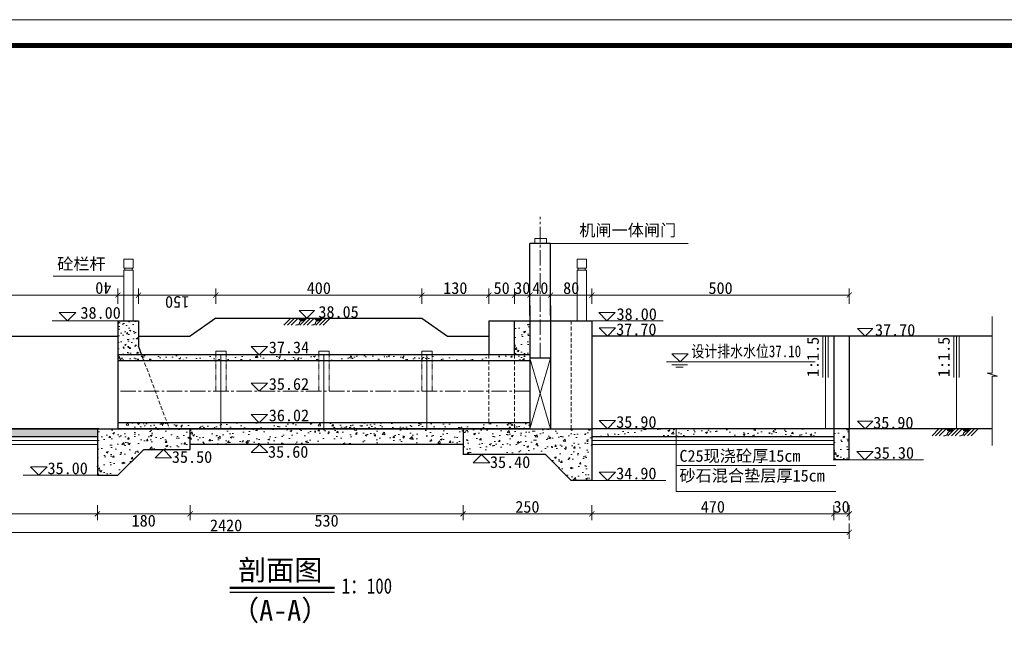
# Model space of a CAD drawing. Extents: x -27255 to 1448651, y 31034 to 8081248.
# Tile 110 of 198: x 584847 to 585038, y 3860577 to 3860696. Entities that reach past the tile are written whole.
import ezdxf
from ezdxf.enums import TextEntityAlignment as Align

# ---------------------------------------------------------------- set-up
doc = ezdxf.new("R2010")
doc.units = 0
for name, pattern in [('CENTER2', [1.125, 0.75, -0.125, 0.125, -0.125]), ('HIDDEN', [0.375, 0.25, -0.125]), ('HIDDEN2', [0.1875, 0.125, -0.0625])]:
    doc.linetypes.add(name, pattern=pattern)
doc.layers.get('0').update_dxf_attribs({"linetype": 'CONTINUOUS'})
for name, color, linetype, lineweight in [('0.09折线', 6, 'CONTINUOUS', 9), ('0.09标注线', 3, 'CONTINUOUS', 9), ('0.13填充', 8, 'CONTINUOUS', 9), ('0.13文字', 3, 'CONTINUOUS', 13), ('0.15虚线', 1, 'HIDDEN2', 15), ('0.30粗线', 7, 'CONTINUOUS', 30), ('0.30粗蓝', 4, 'CONTINUOUS', 30), ('图框', 7, 'CONTINUOUS', 20), ('地涵轮廓线', 130, 'CONTINUOUS', 35), ('细实线', 3, 'CONTINUOUS', 20), ('虚线', 251, 'HIDDEN', 15)]:
    doc.layers.add(name, color=color, linetype=linetype, lineweight=lineweight)
doc.styles.add('-仿宋_GB2312', font='FangSong_GB2312.ttf')
doc.styles.get("Standard").update_dxf_attribs({"font": 'rs.shx', "bigfont": 'hztxt.shx'})
doc.dimstyles.get("Standard").update_dxf_attribs({"dimtxt": 0.18, "dimasz": 0.18, "dimexe": 0.18, "dimexo": 0.0625, "dimgap": 0.09, "dimtad": 0, "dimtih": 1, "dimtoh": 1, "dimdec": 4, "dimzin": 0, "dimdsep": 46, "dimtxsty": 'Standard', "dimcen": 0.09, "dimadec": 0, "dimazin": 0, "dimtfac": 1, "dimtdec": 4, "dimtofl": 0, "dimtmove": 0, "dimatfit": 3, "dimfxl": 1, "dimtolj": 1, "dimtzin": 0, "dimarcsym": 0})
pattern_1 = [(50, (548080.377, 3872836.7463), (3.64369338, -0.3187817), [0.381, -4.191]), (355, (548080.377, 3872836.7463), (-0.70485652, 3.82113286), [0.3048, -3.3528]), (100.451, (548080.6807, 3872836.7198), (2.93885003, 3.50233376), [0.3238, -3.5618]), (46.1842, (548080.377, 3872837.7623), (5.4215808, -0.84084656), [0.5715, -6.2865]), (96.6356, (548080.829, 3872837.692), (4.7480847, 4.9485111), [0.4857, -5.3427]), (351.184, (548080.377, 3872837.7623), (4.7480921, 4.94850236), [0.4572, -5.0292]), (21, (548080.885, 3872837.5083), (3.0322976, -2.04531037), [0.381, -4.191]), (326, (548080.885, 3872837.5083), (1.23604057, 3.68375932), [0.3048, -3.3528]), (71.4514, (548081.1378, 3872837.338), (4.2683298, 1.63845715), [0.3238, -3.5618]), (37.5, (548080.3771, 3872836.7463), (0.061772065, 1.691100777), [0, -3.31216, 0, -3.4036, 0, -3.3655]), (7.5, (548080.377, 3872836.7463), (1.33639325, 2.0036115), [0, -1.94056, 0, -3.23596, 0, -1.2827]), (327.5, (548079.2442, 3872836.7463), (2.711811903, -0.11457488), [0, -1.27, 0, -3.9624, 0, -5.2578]), (317.5, (548078.7362, 3872836.7463), (2.96258363, 0.50852982), [0, -1.651, 0, -2.63144, 0, -3.7338])]
pattern_2 = [(50, (548061.377, 3872836.7463), (3.64369338, -0.3187817), [0.381, -4.191]), (355, (548061.377, 3872836.7463), (-0.70485652, 3.82113286), [0.3048, -3.3528]), (100.451, (548061.6807, 3872836.7198), (2.93885003, 3.50233376), [0.3238, -3.5618]), (46.1842, (548061.377, 3872837.7623), (5.4215808, -0.84084656), [0.5715, -6.2865]), (96.6356, (548061.829, 3872837.692), (4.7480847, 4.9485111), [0.4857, -5.3427]), (351.184, (548061.377, 3872837.7623), (4.7480921, 4.94850236), [0.4572, -5.0292]), (21, (548061.885, 3872837.5083), (3.0322976, -2.04531037), [0.381, -4.191]), (326, (548061.885, 3872837.5083), (1.23604057, 3.68375932), [0.3048, -3.3528]), (71.4514, (548062.1378, 3872837.338), (4.2683298, 1.63845715), [0.3238, -3.5618]), (37.5, (548061.3771, 3872836.7463), (0.061772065, 1.691100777), [0, -3.31216, 0, -3.4036, 0, -3.3655]), (7.5, (548061.377, 3872836.7463), (1.33639325, 2.0036115), [0, -1.94056, 0, -3.23596, 0, -1.2827]), (327.5, (548060.2442, 3872836.7463), (2.711811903, -0.11457488), [0, -1.27, 0, -3.9624, 0, -5.2578]), (317.5, (548059.7362, 3872836.7463), (2.96258363, 0.50852982), [0, -1.651, 0, -2.63144, 0, -3.7338])]
pattern_3 = [(50, (584942.1787, 3860616.8444), (2.73277, -0.2391), [0.28575, -3.14325]), (355, (584942.1787, 3860616.8444), (-0.52864, 2.86585), [0.2286, -2.5146]), (100.45, (584942.4064, 3860616.8245), (2.20414, 2.62675), [0.24285, -2.67135]), (46.184, (584942.1787, 3860617.6064), (4.0662, -0.6306), [0.4286, -4.7149]), (96.636, (584942.5175, 3860617.554), (3.5611, 3.7114), [0.3643, -4.007]), (351.184, (584942.1787, 3860617.6064), (3.5611, 3.7114), [0.3429, -3.7719]), (21, (584942.5597, 3860617.416), (2.27422, -1.534), [0.28575, -3.14325]), (326, (584942.5597, 3860617.416), (0.92703, 2.7628), [0.2286, -2.5146]), (71.451, (584942.7492, 3860617.288), (3.20125, 1.22884), [0.24285, -2.67135]), (37.5, (584942.1787, 3860616.8444), (0.04633, 1.268326), [0, -2.48412, 0, -2.5527, 0, -2.52413]), (7.5, (584942.1787, 3860616.8444), (1.0023, 1.50271), [0, -1.45542, 0, -2.42697, 0, -0.96203]), (327.5, (584941.329, 3860616.8444), (2.03386, -0.08593), [0, -0.9525, 0, -2.9718, 0, -3.94335]), (317.5, (584940.948, 3860616.8444), (2.22194, 0.3814), [0, -1.23825, 0, -1.97358, 0, -2.80035])]

# ---------------------------------------------------------------- blocks, each defined once
blk = doc.blocks.new('_ARCHTICK')
at = {"color": 0, "linetype": 'ByBlock', "const_width": 0.15}
blk.add_lwpolyline([(-0.5, -0.5), (0.5, 0.5)], dxfattribs=at)
blk = doc.blocks.new('d4trtg')
at = {"lineweight": 0}
blk.add_line((653868.4, 3902577.3), (658071.2, 3902577.3), dxfattribs=at)
at = {"lineweight": 0, "const_width": 10}
blk.add_lwpolyline([(654118.6, 3902527.3), (658021.2, 3902527.3), (658021.2, 3899655.4), (654118.6, 3899655.4)], close=True, dxfattribs=at)

msp = doc.modelspace()

# ---------------------------------------------------------------- hatches: boundary and pattern name
at = {"layer": '0.13填充'}
h = msp.add_hatch(dxfattribs=at)
h.set_pattern_fill('AR-CONC', color=256, scale=0.015, style=0)
h.set_pattern_definition([(50, (584866.1838, 3860629.6443), (2.73277, -0.2391), [0.28575, -3.14325]), (355, (584866.1838, 3860629.6443), (-0.5286, 2.86585), [0.2286, -2.5146]), (100.45, (584866.4116, 3860629.6243), (2.2041, 2.62675), [0.24285, -2.67135]), (46.184, (584866.184, 3860630.4063), (4.0662, -0.6306), [0.4286, -4.7149]), (96.636, (584866.5227, 3860630.3537), (3.561, 3.7114), [0.3643, -4.007]), (351.184, (584866.184, 3860630.4063), (3.561, 3.7114), [0.3429, -3.7719]), (21, (584866.5648, 3860630.2158), (2.2742, -1.534), [0.28575, -3.14325]), (326, (584866.5648, 3860630.2158), (0.927, 2.7628), [0.2286, -2.5146]), (71.45, (584866.7544, 3860630.088), (3.20125, 1.22884), [0.24285, -2.67135]), (37.5, (584866.1838, 3860629.6443), (0.04633, 1.26833), [0, -2.48412, 0, -2.5527, 0, -2.52413]), (7.5, (584866.1838, 3860629.6443), (1.0023, 1.5027), [0, -1.45542, 0, -2.42697, 0, -0.96203]), (327.5, (584865.3342, 3860629.6443), (2.03386, -0.08593), [0, -0.9525, 0, -2.9718, 0, -3.94335]), (317.5, (584864.9532, 3860629.6443), (2.22194, 0.3814), [0, -1.23825, 0, -1.97358, 0, -2.80035])])
h.paths.add_polyline_path([(584870.18383, 3860637.64427), (584866.18383, 3860637.64427), (584866.18383, 3860629.84427), (584870.18383, 3860629.84427)])
h = msp.add_hatch(color=256, dxfattribs=at)
edge = h.paths.add_edge_path()
edge.add_ellipse((584901.86396, 3860638.28215), major_axis=(0, -0.73068), ratio=0.964264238, start_angle=280.8772955, end_angle=439.1227045)
edge.add_line((584902.55587, 3860638.14427), (584901.17205, 3860638.14427))
h = msp.add_hatch(color=256, dxfattribs=at)
edge = h.paths.add_edge_path()
edge.add_ellipse((584904.96309, 3860638.28215), major_axis=(0, -0.73068), ratio=0.964264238, start_angle=280.8772955, end_angle=439.1227045)
edge.add_line((584905.65501, 3860638.14427), (584904.27118, 3860638.14427))
h = msp.add_hatch(dxfattribs=at)
h.set_pattern_fill('AR-CONC', color=256, scale=0.02, style=0)
h.set_pattern_definition(pattern_1)
h.paths.add_polyline_path([(584886.48383, 3860629.84427), (584886.48383, 3860630.84427), (584866.48383, 3860630.84427), (584866.48383, 3860629.84427)])
h = msp.add_hatch(dxfattribs=at)
h.set_pattern_fill('AR-CONC', color=256, scale=0.02, style=0)
h.set_pattern_definition(pattern_1)
h.paths.add_polyline_path([(584886.48383, 3860630.84427), (584886.48383, 3860629.84427), (584906.48383, 3860629.84427), (584906.48383, 3860630.84427)])
h = msp.add_hatch(dxfattribs=at)
h.set_pattern_fill('AR-CONC', color=256, scale=0.02, style=0)
h.set_pattern_definition(pattern_2)
h.paths.add_polyline_path([(584927.48383, 3860629.84427), (584927.48383, 3860630.84427), (584907.48383, 3860630.84427), (584907.48383, 3860629.84427)])
h = msp.add_hatch(dxfattribs=at)
h.set_pattern_fill('AR-CONC', color=256, scale=0.02, style=0)
h.set_pattern_definition(pattern_2)
h.paths.add_polyline_path([(584942.47867, 3860629.84427), (584942.47867, 3860630.84427), (584927.48383, 3860630.84427), (584927.48383, 3860629.84427)])
h = msp.add_hatch(dxfattribs=at)
h.set_pattern_fill('AR-CONC', color=256, scale=0.015, style=0)
h.set_pattern_definition(pattern_3)
h.paths.add_polyline_path([(584946.18372, 3860630.84427), (584942.17867, 3860630.84427), (584942.17867, 3860629.84427), (584946.18372, 3860629.84427)])
h = msp.add_hatch(dxfattribs=at)
h.set_pattern_fill('AR-CONC', color=256, scale=0.02, style=0)
h.set_pattern_definition(pattern_1)
h.paths.add_polyline_path([(584886.48383, 3860616.84446), (584886.48383, 3860617.84427), (584866.48383, 3860617.84427), (584866.48383, 3860616.84428)])
h = msp.add_hatch(dxfattribs=at)
h.set_pattern_fill('AR-CONC', color=256, scale=0.02, style=0)
h.set_pattern_definition(pattern_1)
h.paths.add_polyline_path([(584886.48383, 3860617.84427), (584886.48383, 3860616.84446), (584896.73428, 3860616.84454), (584896.73428, 3860616.8442), (584906.48383, 3860616.84423), (584906.48383, 3860617.84427)])
h = msp.add_hatch(dxfattribs=at)
h.set_pattern_fill('AR-CONC', color=256, scale=0.015, style=0)
h.set_pattern_definition([(50, (601598.0236, 3883712.308), (2.73277003, -0.23908628), [0.28575, -3.14325]), (355, (601598.0236, 3883712.308), (-0.5286424, 2.86584964), [0.2286, -2.5146]), (100.451, (601598.2513, 3883712.288), (2.20413752, 2.62675032), [0.24285, -2.67135]), (46.1842, (601598.0236, 3883713.07), (4.0661856, -0.6306349), [0.428625, -4.714875]), (96.6356, (601598.3624, 3883713.0173), (3.5610635, 3.71138334), [0.364275, -4.007025]), (351.184, (601598.0236, 3883713.07), (3.5610691, 3.71137677), [0.3429, -3.7719]), (21, (601598.4046, 3883712.8794), (2.2742232, -1.53398278), [0.28575, -3.14325]), (326, (601598.4046, 3883712.8794), (0.92703043, 2.7628195), [0.2286, -2.5146]), (71.4514, (601598.594, 3883712.7516), (3.20124736, 1.22884287), [0.24285, -2.67135]), (37.5, (601598.0236, 3883712.3079), (0.04632905, 1.268325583), [0, -2.48412, 0, -2.5527, 0, -2.524125]), (7.5, (601598.0236, 3883712.3079), (1.00229494, 1.50270862), [0, -1.45542, 0, -2.42697, 0, -0.962025]), (327.5, (601597.174, 3883712.3079), (2.033858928, -0.08593116), [0, -0.9525, 0, -2.9718, 0, -3.94335]), (317.5, (601596.793, 3883712.3079), (2.22193772, 0.38139737), [0, -1.23825, 0, -1.97358, 0, -2.80035])])
h.paths.add_polyline_path([(584927.48383, 3860616.84438), (584927.48383, 3860617.84427), (584907.48383, 3860617.84427), (584907.48383, 3860616.84431)])
h = msp.add_hatch(dxfattribs=at)
h.set_pattern_fill('AR-CONC', color=256, scale=0.02, style=0)
h.set_pattern_definition(pattern_2)
h.paths.add_polyline_path([(584927.48383, 3860617.84427), (584927.48383, 3860616.84438), (584942.47867, 3860616.84444), (584942.47867, 3860617.84427)])
h = msp.add_hatch(dxfattribs=at)
h.set_pattern_fill('AR-CONC', color=256, scale=0.015, style=0)
h.set_pattern_definition(pattern_3)
h.paths.add_polyline_path([(584942.17867, 3860617.84427), (584942.17867, 3860616.64471), (584946.18372, 3860616.64472), (584946.18372, 3860617.84427)])
h = msp.add_hatch(color=256, dxfattribs=at)
edge = h.paths.add_edge_path()
edge.add_ellipse((585027.68468, 3860616.78215), major_axis=(0, -0.73068), ratio=0.964264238, start_angle=280.8772955, end_angle=439.1227045)
edge.add_line((585028.37659, 3860616.64427), (585026.99277, 3860616.64427))
h = msp.add_hatch(color=256, dxfattribs=at)
edge = h.paths.add_edge_path()
edge.add_ellipse((585030.78382, 3860616.78215), major_axis=(0, -0.73068), ratio=0.964264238, start_angle=280.8772955, end_angle=439.1227045)
edge.add_line((585031.47573, 3860616.64427), (585030.0919, 3860616.64427))
at = {"layer": '0.13文字', "lineweight": 13}
h = msp.add_hatch(dxfattribs=at)
h.set_pattern_fill('AR-CONC', color=256, scale=0.02, style=0)
h.set_pattern_definition([(50, (584943.1837, 3860631.0443), (3.6437, -0.3188), [0.381, -4.191]), (355, (584943.1837, 3860631.0443), (-0.7049, 3.8211), [0.3048, -3.3528]), (100.45, (584943.4874, 3860631.0177), (2.9389, 3.5023), [0.3238, -3.5618]), (46.184, (584943.1837, 3860632.0603), (5.4216, -0.841), [0.5715, -6.2865]), (96.64, (584943.6355, 3860631.99), (4.748, 4.9485), [0.4857, -5.3427]), (351.18, (584943.1837, 3860632.06), (4.748, 4.9485), [0.4572, -5.0292]), (21, (584943.6917, 3860631.8063), (3.0323, -2.0453), [0.381, -4.191]), (326, (584943.6917, 3860631.8063), (1.236, 3.6838), [0.3048, -3.3528]), (71.45, (584943.9444, 3860631.6358), (4.2683, 1.6385), [0.3238, -3.5618]), (37.5, (584943.1837, 3860631.0443), (0.06177, 1.6911), [0, -3.31216, 0, -3.4036, 0, -3.3655]), (7.5, (584943.1837, 3860631.0443), (1.3364, 2.0036), [0, -1.94056, 0, -3.23596, 0, -1.2827]), (327.5, (584942.0509, 3860631.0443), (2.71181, -0.11457), [0, -1.27, 0, -3.9624, 0, -5.2578]), (317.5, (584941.5429, 3860631.0443), (2.9626, 0.5085), [0, -1.651, 0, -2.63144, 0, -3.7338])])
h.paths.add_polyline_path([(584943.18372, 3860637.64427), (584943.18372, 3860631.04427), (584946.18372, 3860631.04427), (584946.18372, 3860637.64427)])
h = msp.add_hatch(dxfattribs=at)
h.set_pattern_fill('AR-CONC', color=256, scale=0.02, style=0)
h.set_pattern_definition([(50, (584766.1837, 3860610.6443), (3.64369, -0.31878), [0.381, -4.191]), (355, (584766.1837, 3860610.6443), (-0.70486, 3.82113), [0.3048, -3.3528]), (100.451, (584766.4874, 3860610.6177), (2.93885, 3.50233), [0.3238, -3.5618]), (46.184, (584766.1837, 3860611.6603), (5.42158, -0.84085), [0.5715, -6.2865]), (96.6356, (584766.6355, 3860611.59), (4.74808, 4.9485), [0.4857, -5.3427]), (351.184, (584766.1837, 3860611.66), (4.7481, 4.9485), [0.4572, -5.0292]), (21, (584766.6917, 3860611.4063), (3.0323, -2.04531), [0.381, -4.191]), (326, (584766.6917, 3860611.4063), (1.23604, 3.68376), [0.3048, -3.3528]), (71.4514, (584766.9444, 3860611.2358), (4.26833, 1.63846), [0.3238, -3.5618]), (37.5, (584766.1837, 3860610.6443), (0.061772, 1.6911), [0, -3.31216, 0, -3.4036, 0, -3.3655]), (7.5, (584766.1837, 3860610.6443), (1.336393, 2.00361), [0, -1.94056, 0, -3.23596, 0, -1.2827]), (327.5, (584765.0509, 3860610.6443), (2.711812, -0.114575), [0, -1.27, 0, -3.9624, 0, -5.2578]), (317.5, (584764.5429, 3860610.6443), (2.962584, 0.50853), [0, -1.651, 0, -2.63144, 0, -3.7338])])
h.paths.add_polyline_path([(584862.18383, 3860616.64427), (584832.98372, 3860616.64427), (584829.97012, 3860616.64427), (584829.97012, 3860615.14427), (584862.18383, 3860615.14427)])
h.paths.add_polyline_path([(584828.97012, 3860616.64427), (584821.18383, 3860616.64427), (584821.18383, 3860615.14427), (584828.97012, 3860615.14427)])
h.paths.add_polyline_path([(584816.18383, 3860616.64427), (584809.97012, 3860616.64427), (584809.97012, 3860615.14427), (584816.18383, 3860615.14427)])
h.paths.add_polyline_path([(584808.97012, 3860616.64427), (584799.98345, 3860616.64427), (584799.98345, 3860615.14427), (584808.97012, 3860615.14427)])
h.paths.add_polyline_path([(584798.98345, 3860616.64427), (584771.51522, 3860616.64427), (584771.51522, 3860615.14427), (584798.98345, 3860615.14427)])
h.paths.add_polyline_path([(584771.51522, 3860616.64427), (584769.18372, 3860616.64427), (584769.18372, 3860615.14427), (584771.51522, 3860615.14427)])
h.paths.add_polyline_path([(584769.18372, 3860616.64427), (584766.18372, 3860616.64427), (584766.18372, 3860610.64427), (584769.18372, 3860610.64427)])
h = msp.add_hatch(dxfattribs=at)
h.set_pattern_fill('AR-CONC', color=256, scale=0.02, style=0)
h.set_pattern_definition([(50, (584862.1838, 3860607.6443), (3.6437, -0.3188), [0.381, -4.191]), (355, (584862.184, 3860607.6443), (-0.70486, 3.8211), [0.3048, -3.3528]), (100.45, (584862.4875, 3860607.6177), (2.93885, 3.50233), [0.3238, -3.5618]), (46.184, (584862.184, 3860608.6603), (5.4216, -0.8408), [0.5715, -6.2865]), (96.636, (584862.6356, 3860608.59), (4.7481, 4.9485), [0.4857, -5.3427]), (351.184, (584862.184, 3860608.66), (4.7481, 4.9485), [0.4572, -5.0292]), (21, (584862.6918, 3860608.4063), (3.0323, -2.0453), [0.381, -4.191]), (326, (584862.692, 3860608.4063), (1.23604, 3.68376), [0.3048, -3.3528]), (71.451, (584862.9445, 3860608.2358), (4.2683, 1.63846), [0.3238, -3.5618]), (37.5, (584862.1838, 3860607.6443), (0.06177, 1.6911), [0, -3.31216, 0, -3.4036, 0, -3.3655]), (7.5, (584862.1838, 3860607.6443), (1.3364, 2.00361), [0, -1.94056, 0, -3.23596, 0, -1.2827]), (327.5, (584861.051, 3860607.6443), (2.71181, -0.114575), [0, -1.27, 0, -3.9624, 0, -5.2578]), (317.5, (584860.543, 3860607.6443), (2.96258, 0.50853), [0, -1.651, 0, -2.63144, 0, -3.7338])])
h.paths.add_polyline_path([(584862.18383, 3860616.64427), (584862.18383, 3860607.64427), (584866.18383, 3860607.64427), (584871.18383, 3860612.64427), (584875.00602, 3860612.64427), (584875.00606, 3860612.6443), (584875.00609, 3860612.64427), (584880.18383, 3860612.64427), (584880.18383, 3860616.64427)])
h = msp.add_hatch(dxfattribs=at)
h.set_pattern_fill('AR-CONC', color=256, scale=0.02, style=0)
h.set_pattern_definition([(50, (584880.1838, 3860614.6445), (3.6437, -0.31878), [0.381, -4.191]), (355, (584880.184, 3860614.6445), (-0.70486, 3.82113), [0.3048, -3.3528]), (100.451, (584880.4875, 3860614.618), (2.93885, 3.50233), [0.3238, -3.5618]), (46.184, (584880.184, 3860615.6605), (5.42158, -0.84085), [0.5715, -6.2865]), (96.636, (584880.6356, 3860615.5904), (4.7481, 4.9485), [0.4857, -5.3427]), (351.184, (584880.184, 3860615.6605), (4.7481, 4.9485), [0.4572, -5.0292]), (21, (584880.6918, 3860615.4065), (3.0323, -2.04531), [0.381, -4.191]), (326, (584880.692, 3860615.4065), (1.23604, 3.68376), [0.3048, -3.3528]), (71.4514, (584880.9445, 3860615.236), (4.26833, 1.63846), [0.3238, -3.5618]), (37.5, (584880.1838, 3860614.6445), (0.061772, 1.6911), [0, -3.31216, 0, -3.4036, 0, -3.3655]), (7.5, (584880.1838, 3860614.6445), (1.336393, 2.00361), [0, -1.94056, 0, -3.23596, 0, -1.2827]), (327.5, (584879.051, 3860614.6445), (2.711812, -0.114575), [0, -1.27, 0, -3.9624, 0, -5.2578]), (317.5, (584878.543, 3860614.6445), (2.96258, 0.50853), [0, -1.651, 0, -2.63144, 0, -3.7338])])
h.paths.add_polyline_path([(584880.18383, 3860616.64427), (584880.18383, 3860613.64448), (584893.67457, 3860613.64453), (584893.6746, 3860613.64457), (584893.67464, 3860613.64453), (584933.18374, 3860613.64468), (584933.1838, 3860616.64427)])
h = msp.add_hatch(dxfattribs=at)
h.set_pattern_fill('AR-CONC', color=256, scale=0.02, style=0)
h.set_pattern_definition([(50, (584926.1837, 3860611.6443), (3.6437, -0.31878), [0.381, -4.191]), (355, (584926.1837, 3860611.6443), (-0.70486, 3.82113), [0.3048, -3.3528]), (100.451, (584926.4874, 3860611.6177), (2.93885, 3.50233), [0.3238, -3.5618]), (46.184, (584926.1837, 3860612.6603), (5.4216, -0.84085), [0.5715, -6.2865]), (96.636, (584926.6355, 3860612.59), (4.7481, 4.9485), [0.4857, -5.3427]), (351.184, (584926.1837, 3860612.66), (4.7481, 4.9485), [0.4572, -5.0292]), (21, (584926.6917, 3860612.4063), (3.0323, -2.0453), [0.381, -4.191]), (326, (584926.6917, 3860612.4063), (1.23604, 3.68376), [0.3048, -3.3528]), (71.451, (584926.9444, 3860612.2358), (4.26833, 1.63846), [0.3238, -3.5618]), (37.5, (584926.1837, 3860611.6443), (0.06177, 1.6911), [0, -3.31216, 0, -3.4036, 0, -3.3655]), (7.5, (584926.1837, 3860611.6443), (1.33639, 2.00361), [0, -1.94056, 0, -3.23596, 0, -1.2827]), (327.5, (584925.0509, 3860611.6443), (2.71181, -0.114575), [0, -1.27, 0, -3.9624, 0, -5.2578]), (317.5, (584924.5429, 3860611.6443), (2.96258, 0.50853), [0, -1.651, 0, -2.63144, 0, -3.7338])])
h.paths.add_polyline_path([(584933.1838, 3860616.64427), (584933.18369, 3860611.64427), (584958.18372, 3860611.64427), (584958.18372, 3860616.64427)])
h = msp.add_hatch(dxfattribs=at)
h.set_pattern_fill('AR-CONC', color=256, scale=0.02, style=0)
h.set_pattern_definition([(50, (584926.1836, 3860610.6443), (3.64369, -0.31878), [0.381, -4.191]), (355, (584926.1836, 3860610.6443), (-0.70486, 3.82113), [0.3048, -3.3528]), (100.451, (584926.4872, 3860610.6177), (2.93885, 3.50233), [0.3238, -3.5618]), (46.184, (584926.1836, 3860611.6603), (5.42158, -0.84085), [0.5715, -6.2865]), (96.636, (584926.6354, 3860611.59), (4.7481, 4.9485), [0.4857, -5.3427]), (351.184, (584926.1836, 3860611.66), (4.7481, 4.9485), [0.4572, -5.0292]), (21, (584926.6916, 3860611.4063), (3.0323, -2.04531), [0.381, -4.191]), (326, (584926.6916, 3860611.4063), (1.23604, 3.68376), [0.3048, -3.3528]), (71.4514, (584926.9443, 3860611.2358), (4.26833, 1.63846), [0.3238, -3.5618]), (37.5, (584926.1836, 3860610.6443), (0.061772, 1.6911), [0, -3.31216, 0, -3.4036, 0, -3.3655]), (7.5, (584926.1836, 3860610.6443), (1.336393, 2.00361), [0, -1.94056, 0, -3.23596, 0, -1.2827]), (327.5, (584925.0508, 3860610.6443), (2.711812, -0.114575), [0, -1.27, 0, -3.9624, 0, -5.2578]), (317.5, (584924.5428, 3860610.6443), (2.962584, 0.50853), [0, -1.651, 0, -2.63144, 0, -3.7338])])
h.paths.add_polyline_path([(584972.9836, 3860616.64427), (584969.97, 3860616.64427), (584969.97, 3860615.14427), (585002.18372, 3860615.14427), (585002.18372, 3860616.64427)])
h.paths.add_polyline_path([(584968.97, 3860615.14427), (584968.97, 3860616.64427), (584959.97, 3860616.64427), (584959.97, 3860615.14427)])
h = msp.add_hatch(dxfattribs=at)
h.set_pattern_fill('AR-CONC', color=256, scale=0.02, style=0)
h.set_pattern_definition([(50, (585005.1837, 3860610.6443), (3.6437, -0.3188), [0.381, -4.191]), (355, (585005.1837, 3860610.6443), (-0.7049, 3.8211), [0.3048, -3.3528]), (100.45, (585005.4874, 3860610.6177), (2.9389, 3.5023), [0.3238, -3.5618]), (46.18, (585005.1837, 3860611.6603), (5.4216, -0.841), [0.5715, -6.2865]), (96.64, (585005.6355, 3860611.59), (4.748, 4.9485), [0.4857, -5.3427]), (351.18, (585005.1837, 3860611.66), (4.748, 4.9485), [0.4572, -5.0292]), (21, (585005.6917, 3860611.4063), (3.0323, -2.0453), [0.381, -4.191]), (326, (585005.6917, 3860611.4063), (1.236, 3.6838), [0.3048, -3.3528]), (71.45, (585005.9444, 3860611.2358), (4.2683, 1.6385), [0.3238, -3.5618]), (37.5, (585005.1837, 3860610.6443), (0.06177, 1.6911), [0, -3.31216, 0, -3.4036, 0, -3.3655]), (7.5, (585005.1837, 3860610.6443), (1.3364, 2.0036), [0, -1.94056, 0, -3.23596, 0, -1.2827]), (327.5, (585004.0509, 3860610.6443), (2.7118, -0.11457), [0, -1.27, 0, -3.9624, 0, -5.2578]), (317.5, (585003.5429, 3860610.6443), (2.9626, 0.5085), [0, -1.651, 0, -2.63144, 0, -3.7338])])
h.paths.add_polyline_path([(585005.18372, 3860610.64427), (585008.18372, 3860610.64427), (585008.18372, 3860616.64427), (585005.18372, 3860616.64427)])
h = msp.add_hatch(dxfattribs=at)
h.set_pattern_fill('AR-CONC', color=256, scale=0.02, style=0)
h.set_pattern_definition([(50, (584949.1837, 3860606.6443), (3.6437, -0.3188), [0.381, -4.191]), (355, (584949.1837, 3860606.6443), (-0.7049, 3.8211), [0.3048, -3.3528]), (100.45, (584949.4874, 3860606.6177), (2.9389, 3.5023), [0.3238, -3.5618]), (46.184, (584949.1837, 3860607.6603), (5.4216, -0.8408), [0.5715, -6.2865]), (96.636, (584949.6355, 3860607.59), (4.748, 4.9485), [0.4857, -5.3427]), (351.184, (584949.1837, 3860607.66), (4.748, 4.9485), [0.4572, -5.0292]), (21, (584949.6917, 3860607.4063), (3.0323, -2.0453), [0.381, -4.191]), (326, (584949.6917, 3860607.4063), (1.236, 3.6838), [0.3048, -3.3528]), (71.45, (584949.9444, 3860607.2358), (4.2683, 1.6385), [0.3238, -3.5618]), (37.5, (584949.1837, 3860606.6443), (0.06177, 1.6911), [0, -3.31216, 0, -3.4036, 0, -3.3655]), (7.5, (584949.1837, 3860606.6443), (1.3364, 2.0036), [0, -1.94056, 0, -3.23596, 0, -1.2827]), (327.5, (584948.0509, 3860606.6443), (2.71181, -0.11457), [0, -1.27, 0, -3.9624, 0, -5.2578]), (317.5, (584947.5429, 3860606.6443), (2.9626, 0.50853), [0, -1.651, 0, -2.63144, 0, -3.7338])])
h.paths.add_polyline_path([(584949.18372, 3860611.64427), (584954.18372, 3860606.64427), (584958.18372, 3860606.64427), (584958.18372, 3860611.64427)])

# ---------------------------------------------------------------- linework, layer by layer
at = {"color": 7}
msp.add_line((584908.24299, 3860584.89585, -8.5101), (584887.88218, 3860584.89585, -8.5101), dxfattribs=at)
at = {"color": 7, "const_width": 0.4608, "elevation": -8.5101}
msp.add_lwpolyline([(584908.24299, 3860585.79585), (584887.88218, 3860585.79585)], dxfattribs=at)
at = {"layer": '0.09折线', "color": 4}
for p, q in [((584867.32918, 3860647.84427), (584867.32918, 3860649.64427)), ((584867.32918, 3860649.64427), (584869.12918, 3860649.64427)), ((584867.32918, 3860647.84427), (584867.32918, 3860649.64427)), ((584867.32918, 3860649.64427), (584869.12918, 3860649.64427)), ((584867.32918, 3860647.84427), (584867.32918, 3860649.64427)), ((584867.32918, 3860649.64427), (584869.12918, 3860649.64427)), ((584869.12918, 3860647.84427), (584869.12918, 3860649.64427)), ((584869.12918, 3860647.84427), (584869.12918, 3860649.64427)), ((584869.12918, 3860647.84427), (584869.12918, 3860649.64427)), ((584955.32907, 3860647.84427), (584955.32907, 3860649.64427)), ((584955.32907, 3860649.64427), (584957.12907, 3860649.64427)), ((584955.32907, 3860647.84427), (584955.32907, 3860649.64427)), ((584955.32907, 3860649.64427), (584957.12907, 3860649.64427)), ((584955.32907, 3860647.84427), (584955.32907, 3860649.64427)), ((584955.32907, 3860649.64427), (584957.12907, 3860649.64427)), ((584957.12907, 3860647.84427), (584957.12907, 3860649.64427)), ((584957.12907, 3860647.84427), (584957.12907, 3860649.64427)), ((584957.12907, 3860647.84427), (584957.12907, 3860649.64427)), ((584867.32918, 3860647.84427), (584869.12918, 3860647.84427)), ((584867.32918, 3860647.84427), (584869.12918, 3860647.84427)), ((584867.32918, 3860647.84427), (584869.12918, 3860647.84427)), ((584867.32918, 3860647.44427), (584869.12918, 3860647.44427)), ((584867.32918, 3860647.44427), (584867.32918, 3860637.64427)), ((584867.32918, 3860647.44427), (584869.12918, 3860647.44427)), ((584867.32918, 3860647.44427), (584867.32918, 3860637.64427)), ((584867.32918, 3860647.44427), (584869.12918, 3860647.44427)), ((584867.32918, 3860647.44427), (584867.32918, 3860637.64427)), ((584867.52918, 3860647.44427), (584867.52918, 3860647.84427)), ((584867.52918, 3860647.44427), (584867.52918, 3860647.84427)), ((584867.52918, 3860647.44427), (584867.52918, 3860647.84427)), ((584868.92918, 3860647.44427), (584868.92918, 3860647.84427)), ((584868.92918, 3860647.44427), (584868.92918, 3860647.84427)), ((584868.92918, 3860647.44427), (584868.92918, 3860647.84427)), ((584869.12918, 3860637.64427), (584869.12918, 3860647.44427)), ((584869.12918, 3860637.64427), (584869.12918, 3860647.44427)), ((584869.12918, 3860637.64427), (584869.12918, 3860647.44427)), ((584955.32907, 3860647.84427), (584957.12907, 3860647.84427)), ((584955.32907, 3860647.84427), (584957.12907, 3860647.84427)), ((584955.32907, 3860647.84427), (584957.12907, 3860647.84427)), ((584955.32907, 3860647.44427), (584957.12907, 3860647.44427)), ((584955.32907, 3860647.44427), (584955.32907, 3860637.64427)), ((584955.32907, 3860647.44427), (584957.12907, 3860647.44427)), ((584955.32907, 3860647.44427), (584955.32907, 3860637.64427)), ((584955.32907, 3860647.44427), (584957.12907, 3860647.44427)), ((584955.32907, 3860647.44427), (584955.32907, 3860637.64427)), ((584955.52907, 3860647.44427), (584955.52907, 3860647.84427)), ((584955.52907, 3860647.44427), (584955.52907, 3860647.84427)), ((584955.52907, 3860647.44427), (584955.52907, 3860647.84427)), ((584956.92907, 3860647.44427), (584956.92907, 3860647.84427)), ((584956.92907, 3860647.44427), (584956.92907, 3860647.84427)), ((584956.92907, 3860647.44427), (584956.92907, 3860647.84427)), ((584957.12907, 3860637.64427), (584957.12907, 3860647.44427)), ((584957.12907, 3860637.64427), (584957.12907, 3860647.44427)), ((584957.12907, 3860637.64427), (584957.12907, 3860647.44427))]:
    msp.add_line(p, q, dxfattribs=at)
at = {"layer": '0.09标注线'}
for p, q in [((584976.86746, 3860652.64427), (584950.18372, 3860652.64427)), ((584853.6182, 3860646.31667), (584867.32918, 3860646.31667)), ((584854.80537, 3860639.24821), (584856.40931, 3860637.64427)), ((584858.01326, 3860639.24821), (584854.80537, 3860639.24821)), ((584856.40931, 3860637.64427), (584858.01326, 3860639.24821)), ((584866.18372, 3860637.64427), (584853.43534, 3860637.64427)), ((584959.61044, 3860636.24821), (584961.21439, 3860634.64427)), ((584962.81834, 3860636.24821), (584959.61044, 3860636.24821)), ((584961.21439, 3860634.64427), (584962.81834, 3860636.24821)), ((584887.18383, 3860631.74427), (584885.18383, 3860631.74427)), ((584892.02884, 3860632.64821), (584893.63278, 3860631.04427)), ((584895.23673, 3860632.64821), (584892.02884, 3860632.64821)), ((584893.63278, 3860631.04427), (584895.23673, 3860632.64821)), ((584907.18367, 3860631.74427), (584905.18367, 3860631.74427)), ((584927.18372, 3860631.74427), (584925.18372, 3860631.74427)), ((584886.18383, 3860631.04427), (584886.18384, 3860616.64446)), ((584906.18367, 3860631.04427), (584906.18367, 3860616.64458)), ((584926.18372, 3860631.04427), (584926.18383, 3860616.64465)), ((584972.71554, 3860629.64427), (585001.57436, 3860629.64427)), ((584975.31958, 3860629.64427), (584973.71958, 3860631.24427)), ((584976.91958, 3860631.24427), (584973.71958, 3860631.24427)), ((584976.91958, 3860631.24427), (584975.31958, 3860629.64427)), ((584973.70931, 3860629.07051), (584976.73383, 3860629.07051)), ((584974.5004, 3860628.60823), (584975.22157, 3860628.60823)), ((584975.94274, 3860628.60823), (584975.22157, 3860628.60823)), ((584892.02884, 3860625.54823), (584893.63278, 3860623.94429)), ((584895.23673, 3860625.54823), (584892.02884, 3860625.54823)), ((584893.63278, 3860623.94429), (584895.23673, 3860625.54823)), ((584892.02884, 3860619.44821), (584893.63278, 3860617.84427)), ((584895.23673, 3860619.44821), (584892.02884, 3860619.44821)), ((584893.63278, 3860617.84427), (584895.23673, 3860619.44821)), ((584959.61044, 3860618.24821), (584961.21439, 3860616.64427)), ((584962.81834, 3860618.24821), (584959.61044, 3860618.24821)), ((584961.21439, 3860616.64427), (584962.81834, 3860618.24821)), ((584974.5817, 3860604.50881), (584974.5817, 3860616.64427)), ((584821.18383, 3860614.39427, 5.8678), (584862.18383, 3860614.39427, 5.8678)), ((584958.18372, 3860614.39427, 5.8678), (585005.18372, 3860614.39427, 5.8678)), ((584821.18383, 3860613.64427, 5.8678), (584862.18383, 3860613.64427, 5.8678)), ((584875.00606, 3860612.6443), (584873.40606, 3860611.0443)), ((584876.60606, 3860611.0443), (584875.00606, 3860612.6443)), ((584893.6746, 3860613.64457), (584892.0746, 3860612.04457)), ((584895.2746, 3860612.04457), (584893.6746, 3860613.64457)), ((584958.18372, 3860613.64427, 5.8678), (585005.18372, 3860613.64427, 5.8678)), ((585009.61044, 3860612.24821), (585011.21439, 3860610.64427)), ((585012.81834, 3860612.24821), (585009.61044, 3860612.24821)), ((585011.21439, 3860610.64427), (585012.81834, 3860612.24821)), ((584876.60606, 3860611.0443), (584873.40606, 3860611.0443)), ((584895.2746, 3860612.04457), (584892.0746, 3860612.04457)), ((584936.75886, 3860611.6443), (584935.15886, 3860610.0443)), ((584938.35886, 3860610.0443), (584936.75886, 3860611.6443)), ((585008.18372, 3860610.64427), (585022.58822, 3860610.64427)), ((584849.20606, 3860609.24821), (584850.81001, 3860607.64427)), ((584852.41396, 3860609.24821), (584849.20606, 3860609.24821)), ((584850.81001, 3860607.64427), (584852.41396, 3860609.24821)), ((584938.35886, 3860610.0443), (584935.15886, 3860610.0443)), ((584974.5817, 3860609.53188), (585005.55347, 3860609.53188)), ((584847.77934, 3860607.64427), (584862.18383, 3860607.64427)), ((584958.18372, 3860606.64427), (584972.58822, 3860606.64427)), ((584959.61044, 3860608.24821), (584961.21439, 3860606.64427)), ((584962.81834, 3860608.24821), (584959.61044, 3860608.24821)), ((584961.21439, 3860606.64427), (584962.81834, 3860608.24821)), ((584974.5817, 3860604.50881), (585005.55347, 3860604.50881))]:
    msp.add_line(p, q, dxfattribs=at)
at = {"layer": '0.13文字', "linetype": 'Continuous', "lineweight": 13}
msp.add_line((582175.00285, 3860696.12935), (587865.89025, 3860696.12935), dxfattribs=at)
msp.add_line((582175.00285, 3860696.12935), (587865.89025, 3860696.12935), dxfattribs=at)
at = {"layer": '0.13文字', "lineweight": 13}
msp.add_lwpolyline([(584947.10833, 3860652.64427), (584949.35955, 3860652.64427), (584949.35955, 3860653.61392), (584947.10833, 3860653.61392)], close=True, dxfattribs=at)
at = {"layer": '0.15虚线', "ltscale": 0.5}
for p, q in [((584885.18383, 3860631.74427), (584885.18383, 3860623.94429)), ((584887.18383, 3860631.74427), (584887.18383, 3860623.94429)), ((584905.18367, 3860631.74427), (584905.18367, 3860623.94429)), ((584907.18367, 3860631.74427), (584907.18367, 3860623.94429)), ((584925.18372, 3860631.74427), (584925.18372, 3860623.94429)), ((584927.18372, 3860631.74427), (584927.18372, 3860623.94429))]:
    msp.add_line(p, q, dxfattribs=at)
at = {"layer": '0.30粗线'}
for p, q in [((584946.18372, 3860638.64427), (584946.18372, 3860652.64427)), ((584950.18372, 3860652.64427), (584946.18372, 3860652.64427)), ((584950.18372, 3860638.64427), (584950.18372, 3860652.64427)), ((584946.18372, 3860640.64427), (584946.18372, 3860616.64427)), ((584950.18372, 3860640.64427), (584950.18372, 3860616.64427)), ((584866.18372, 3860637.64427), (584870.18383, 3860637.64427)), ((584866.18383, 3860637.64427), (584866.18383, 3860616.64427)), ((584870.18383, 3860637.64427), (584870.18383, 3860632.64427)), ((584885.18383, 3860638.14427), (584880.18383, 3860634.64427)), ((584885.18383, 3860638.14427), (584925.18383, 3860638.14427)), ((584925.18383, 3860638.14427), (584930.18383, 3860634.64427)), ((584938.18372, 3860637.64427), (584938.18372, 3860631.04427)), ((584938.18372, 3860637.64427), (584958.18372, 3860637.64427)), ((584943.18372, 3860631.04427), (584943.18372, 3860637.64427)), ((584958.18372, 3860637.64427), (584958.18372, 3860606.64427)), ((584739.86357, 3860634.64427), (584866.18383, 3860634.64427)), ((584870.18383, 3860634.64427), (584880.18383, 3860634.64427)), ((584930.18383, 3860634.64427), (584938.18372, 3860634.64427)), ((585035.92352, 3860634.64427), (584958.18372, 3860634.64427)), ((585005.18372, 3860634.64427), (585005.18372, 3860610.64427)), ((585008.18372, 3860634.64427), (585008.18372, 3860616.64427)), ((584870.18383, 3860632.64427), (584870.78384, 3860631.04427)), ((584946.18372, 3860631.04427), (584866.18383, 3860631.04427)), ((584946.18372, 3860629.84427), (584866.18383, 3860629.84427)), ((584862.48383, 3860616.64427), (584821.18383, 3860616.64427)), ((584832.98372, 3860616.64427), (584958.18372, 3860616.64427)), ((584862.18383, 3860616.64427), (584862.18383, 3860607.64427)), ((584896.73428, 3860616.64454), (584866.18383, 3860616.64428)), ((584880.18383, 3860612.64427), (584880.18383, 3860616.64446)), ((584906.484, 3860616.64458), (584896.73428, 3860616.64454)), ((584946.18372, 3860616.64472), (584906.484, 3860616.64458)), ((584933.1838, 3860616.64465), (584933.18369, 3860611.64427)), ((585035.92352, 3860616.64427), (584958.18372, 3860616.64427)), ((585008.18372, 3860610.64427), (585008.18372, 3860616.64427)), ((584821.18383, 3860615.14427, 5.8678), (584862.18383, 3860615.14427, 5.8678)), ((584958.18372, 3860615.14427, 5.8678), (585005.18372, 3860615.14427, 5.8678)), ((584866.18383, 3860607.64427), (584871.18383, 3860612.64427)), ((584871.18383, 3860612.64427), (584880.18383, 3860612.64427)), ((584933.18376, 3860613.64468), (584880.18383, 3860613.64448)), ((584949.18372, 3860611.64427), (584933.18369, 3860611.64427)), ((584954.18372, 3860606.64427), (584949.18372, 3860611.64427)), ((585008.18372, 3860610.64427), (585005.18372, 3860610.64427)), ((584862.18383, 3860607.64427), (584866.18383, 3860607.64427)), ((584958.18372, 3860606.64427), (584954.18372, 3860606.64427))]:
    msp.add_line(p, q, dxfattribs=at)
at = {"layer": '0.30粗蓝', "ltscale": 80}
for p, q in [((584950.18372, 3860630.39018), (584946.18372, 3860630.39018)), ((584946.18372, 3860617.84427), (584866.18383, 3860617.84427)), ((584946.18372, 3860617.84427), (584946.18372, 3860616.64472))]:
    msp.add_line(p, q, dxfattribs=at)
at = {"layer": '地涵轮廓线', "lineweight": 9}
for p, q in [((584950.18372, 3860630.39018), (584946.18372, 3860616.64472)), ((584946.18372, 3860630.39018), (584950.18372, 3860616.64427))]:
    msp.add_line(p, q, dxfattribs=at)
at = {"layer": '细实线', "color": 1, "linetype": 'CENTER2', "lineweight": 13, "ltscale": 4}
for p, q in [((584948.18372, 3860630.39018), (584948.18372, 3860657.86343)), ((584946.18372, 3860623.94429), (584866.18383, 3860623.94429))]:
    msp.add_line(p, q, dxfattribs=at)
at = {"layer": '细实线', "color": 3, "lineweight": 15}
for p, q in [((584959.52301, 3860639.24821), (584961.12696, 3860637.64427)), ((584962.7309, 3860639.24821), (584959.52301, 3860639.24821)), ((584961.12696, 3860637.64427), (584962.7309, 3860639.24821)), ((584955.68372, 3860637.64427), (584972.03544, 3860637.64427)), ((585035.92352, 3860638.49271), (585035.92352, 3860627.47669)), ((585003.06951, 3860634.64427), (585003.06951, 3860626.64427)), ((585003.56951, 3860634.64427), (585003.56951, 3860616.64427)), ((585004.06951, 3860634.64427), (585004.06951, 3860626.64427)), ((585028.49179, 3860634.64427), (585028.49179, 3860626.64427)), ((585028.99179, 3860634.64427), (585028.99179, 3860616.64427)), ((585029.49179, 3860634.64427), (585029.49179, 3860626.64427)), ((585034.91967, 3860627.47669), (585035.92352, 3860627.47669)), ((585036.92737, 3860626.91261), (585034.91967, 3860627.47669)), ((585035.92352, 3860626.91261), (585035.92352, 3860613.40137)), ((585035.92352, 3860626.91261), (585036.92737, 3860626.91261))]:
    msp.add_line(p, q, dxfattribs=at)
at = {"layer": '细实线', "ltscale": 5}
for p, q in [((584899.75175, 3860638.14427), (584898.41543, 3860636.80795)), ((584900.45885, 3860638.14427), (584899.12254, 3860636.80795)), ((584901.16596, 3860638.14427), (584899.82964, 3860636.80795)), ((584902.85088, 3860638.14427), (584901.51457, 3860636.80795)), ((584903.55799, 3860638.14427), (584902.22167, 3860636.80795)), ((584904.2651, 3860638.14427), (584902.92878, 3860636.80795)), ((584905.95002, 3860638.14427), (584904.6137, 3860636.80795)), ((584906.65713, 3860638.14427), (584905.32081, 3860636.80795)), ((584907.36423, 3860638.14427), (584906.02791, 3860636.80795)), ((585025.57247, 3860616.64427), (585024.23615, 3860615.30795)), ((585026.27958, 3860616.64427), (585024.94326, 3860615.30795)), ((585026.98668, 3860616.64427), (585025.65037, 3860615.30795)), ((585028.67161, 3860616.64427), (585027.33529, 3860615.30795)), ((585029.37871, 3860616.64427), (585028.04239, 3860615.30795)), ((585030.08582, 3860616.64427), (585028.7495, 3860615.30795)), ((585031.77074, 3860616.64427), (585030.43442, 3860615.30795)), ((585032.47785, 3860616.64427), (585031.14153, 3860615.30795)), ((585033.18495, 3860616.64427), (585031.84864, 3860615.30795))]:
    msp.add_line(p, q, dxfattribs=at)
at = {"layer": '细实线', "color": 3, "lineweight": 15}
for points in [[(584902.85088, 3860638.14427), (584904.35088, 3860639.64427), (584901.35088, 3860639.64427)], [(585011.2634, 3860634.64427), (585012.7634, 3860636.14427), (585009.7634, 3860636.14427)], [(585011.2634, 3860616.64427), (585012.7634, 3860618.14427), (585009.7634, 3860618.14427)]]:
    msp.add_lwpolyline(points, close=True, dxfattribs=at)
at = {"layer": '细实线', "lineweight": 20, "ltscale": 5, "start_tangent": (-0.999064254, 0.043250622), "end_tangent": (-0.999505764, -0.031436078)}
for points in [[(584901.83339, 3860637.55492), (584901.5336, 3860637.43917), (584901.45652, 3860637.31103), (584901.41812, 3860637.13802), (584901.28554, 3860636.97761), (584901.08708, 3860636.87721), (584900.66771, 3860636.80795)], [(584904.93253, 3860637.55492), (584904.63274, 3860637.43917), (584904.55566, 3860637.31103), (584904.51725, 3860637.13802), (584904.38468, 3860636.97761), (584904.18622, 3860636.87721), (584903.76685, 3860636.80795)], [(585027.65411, 3860616.05492), (585027.35432, 3860615.93917), (585027.27724, 3860615.81103), (585027.23884, 3860615.63802), (585027.10626, 3860615.47761), (585026.9078, 3860615.37721), (585026.48843, 3860615.30795)], [(585030.75325, 3860616.05492), (585030.45346, 3860615.93917), (585030.37638, 3860615.81103), (585030.33798, 3860615.63802), (585030.2054, 3860615.47761), (585030.00694, 3860615.37721), (585029.58757, 3860615.30795)]]:
    msp.add_spline(points, degree=3, dxfattribs=at)
at = {"layer": '虚线', "color": 8, "lineweight": 15, "ltscale": 3}
for p, q in [((584954.18372, 3860616.64427), (584954.18372, 3860637.64427)), ((584870.18383, 3860632.64427), (584876.18387, 3860616.64427)), ((584938.18372, 3860631.04427), (584938.18372, 3860617.84427)), ((584943.18372, 3860631.04427), (584943.18372, 3860616.64471))]:
    msp.add_line(p, q, dxfattribs=at)

# ---------------------------------------------------------------- block references
at = {"layer": '图框', "xscale": 0.09999999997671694, "yscale": 0.1000000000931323, "zscale": 0.1}
msp.add_blockref('d4trtg', (519309.70915, 3470438.39536), dxfattribs=at)

# ---------------------------------------------------------------- texts
at = {"color": 7, "style": '-仿宋_GB2312'}
for s, p in [('剖面图', (584897.69138, 3860589.31028, -8.5101)), ('（A-A）', (584897.69138, 3860581.49387, -5.45786))]:
    msp.add_text(s, height=4, dxfattribs=at).set_placement(p, align=Align.MIDDLE)
at = {"color": 7, "style": '-仿宋_GB2312', "width": 0.8}
msp.add_text('1：100', height=3, dxfattribs=at).set_placement((584914.51167, 3860586.12208, -8.5101), align=Align.MIDDLE)
at = {"layer": '0.09标注线', "style": '-仿宋_GB2312', "width": 0.8}
msp.add_text('设计排水水位37.10', height=2.3, dxfattribs=at).set_placement((584977.50826, 3860630.57234))
at = {"layer": '0.09标注线', "char_height": 2.3, "style": '-仿宋_GB2312'}
for s, insert, width, attachment_point in [('机闸一体闸门', (584974.57624, 3860656.37456), 26.6891846, 3), ('37.34', (584903.29753, 3860633.62158), 2.3, 3), ('35.62', (584903.29753, 3860626.5216), 2.3, 3), ('36.02', (584903.29753, 3860620.42158), 2.3, 3), ('35.50', (584884.48567, 3860610.00981, -0.40994), 17.074029, 9), ('35.60', (584903.15421, 3860611.01008, -0.40994), 17.074029, 9), ('35.40', (584946.23847, 3860609.00981, -0.40994), 17.074029, 9)]:
    msp.add_mtext(s, dxfattribs=dict(at, insert=insert, width=width, attachment_point=attachment_point))
at = {"layer": '0.09标注线', "char_height": 2.3, "attachment_point": 1, "style": '-仿宋_GB2312'}
for s, insert in [('砼栏杆', (584854.39837, 3860649.83552, -0.81423)), ('C25现浇砼厚15cm\\P砂石混合垫层厚15cm', (584975.2032, 3860612.55173, 5.05357))]:
    msp.add_mtext(s, dxfattribs=dict(at, insert=insert))
at = {"layer": '细实线', "color": 3, "lineweight": 15, "char_height": 2.3, "width": 2.3, "style": '-仿宋_GB2312'}
for s, insert, attachment_point in [('38.00', (584858.91439, 3860640.34319), 1), ('38.05', (584912.9271, 3860640.51471), 3), ('38.00', (584970.81615, 3860640.09266), 3), ('37.70', (584970.74548, 3860637.14675), 3), ('37.70', (585020.98685, 3860637.01471), 3), ('35.90', (584970.74548, 3860619.14675), 3), ('35.90', (585020.64081, 3860619.01471), 3), ('35.30', (585020.74548, 3860613.14675), 3), ('35.00', (584860.3411, 3860610.14675), 3), ('34.90', (584970.74548, 3860609.14675), 3)]:
    msp.add_mtext(s, dxfattribs=dict(at, insert=insert, attachment_point=attachment_point))
at = {"layer": '细实线', "color": 3, "lineweight": 15, "char_height": 2.3, "width": 2.3, "attachment_point": 7, "rotation": 90, "style": '-仿宋_GB2312'}
for insert in [(585002.28821, 3860626.7091), (585027.7105, 3860626.7091)]:
    msp.add_mtext('1:1.5', dxfattribs=dict(at, insert=insert))

# ---------------------------------------------------------------- dimensions: what is measured, and where the dimension line sits
at = {"layer": '0.13文字', "lineweight": 13}
for base, p1, p2 in [((584866.18383, 3860642.63288), (584816.18383, 3860634.64427), (584866.18383, 3860634.64427)), ((584925.18383, 3860642.63288), (584885.18383, 3860638.14427), (584925.18383, 3860638.14427)), ((584938.18372, 3860642.63288), (584925.18383, 3860638.14427), (584938.18372, 3860634.64427)), ((584943.18372, 3860642.63288), (584938.18372, 3860637.64427), (584943.18372, 3860637.64427)), ((584946.18372, 3860642.63288), (584943.18372, 3860637.64427), (584946.18372, 3860637.64427)), ((584950.18372, 3860642.63288), (584946.18372, 3860638.64427), (584950.18372, 3860638.64427)), ((584958.18372, 3860642.63288), (584950.18372, 3860637.64427), (584958.18372, 3860637.64427)), ((585008.18372, 3860642.63288), (584958.18372, 3860637.64427), (585008.18372, 3860634.64427)), ((584862.18383, 3860600.14422), (584821.18383, 3860611.64427), (584862.18383, 3860613.64427, 5.8678)), ((584862.18383, 3860600.14422), (584880.18383, 3860612.64427), (584862.18383, 3860610.64484)), ((584880.18383, 3860600.14422), (584933.18369, 3860611.64427), (584880.18383, 3860612.64427)), ((585008.18372, 3860596.54013), (584766.18372, 3860610.64427), (585008.18372, 3860610.64427)), ((584958.18372, 3860600.14422), (584933.18369, 3860611.64427), (584958.18372, 3860606.64427)), ((585005.18372, 3860600.14422), (584958.18372, 3860606.64427), (585005.18372, 3860610.64427)), ((585008.18372, 3860600.14422), (585005.18372, 3860610.64427), (585008.18372, 3860610.64427))]:
    msp.add_linear_dim(base=base, p1=p1, p2=p2, dimstyle='Standard', override={"dimtxt": 2.3, "dimasz": 1, "dimexe": 1.25, "dimexo": 1.5, "dimgap": 0.2, "dimtad": 1, "dimtih": 0, "dimtoh": 0, "dimdec": 0, "dimlfac": 10, "dimtxsty": '-仿宋_GB2312', "dimblk": 'ARCHTICK', "dimtdec": 0, "dimtix": 1, "dimtofl": 1, "dimtmove": 2, "dimfxl": 1.7, "dimfxlon": 1, "dimlwd": 9, "dimlwe": 9}, dxfattribs=at).render()
msp.add_linear_dim(base=(584866.18372, 3860642.63288), p1=(584870.18383, 3860637.64427), p2=(584866.18372, 3860637.64427), angle=180, location=(584863.34009, 3860643.98288), dimstyle='Standard', override={"dimtxt": 2.3, "dimasz": 1, "dimexe": 1.25, "dimexo": 1.5, "dimgap": 0.2, "dimtad": 1, "dimtih": 0, "dimtoh": 0, "dimdec": 0, "dimlfac": 10, "dimtxsty": '-仿宋_GB2312', "dimblk": 'ARCHTICK', "dimtdec": 0, "dimtix": 1, "dimtofl": 1, "dimtmove": 2, "dimfxl": 1.7, "dimfxlon": 1, "dimlwd": 9, "dimlwe": 9}, dxfattribs=at).render()
msp.add_linear_dim(base=(584870.18383, 3860642.63288), p1=(584885.18383, 3860638.14427), p2=(584870.18383, 3860637.64427), angle=180, dimstyle='Standard', override={"dimtxt": 2.3, "dimasz": 1, "dimexe": 1.25, "dimexo": 1.5, "dimgap": 0.2, "dimtad": 1, "dimtih": 0, "dimtoh": 0, "dimdec": 0, "dimlfac": 10, "dimtxsty": '-仿宋_GB2312', "dimblk": 'ARCHTICK', "dimtdec": 0, "dimtix": 1, "dimtofl": 1, "dimtmove": 2, "dimfxl": 1.7, "dimfxlon": 1, "dimlwd": 9, "dimlwe": 9}, dxfattribs=at).render()

doc.saveas('drawing.dxf')
